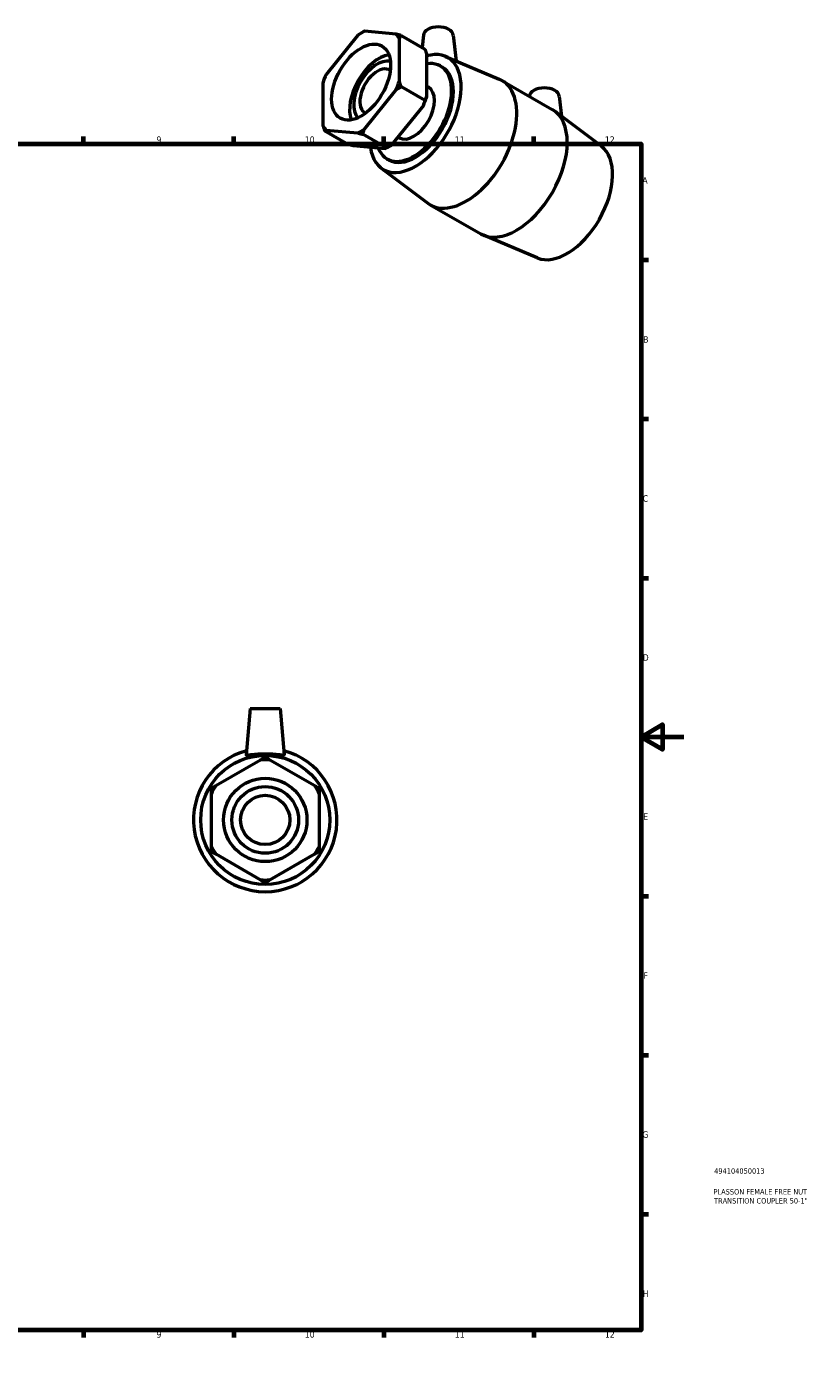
# Model space of a CAD drawing. Header units: millimetres. Extents: x 0 to 900, y -235 to 629.
# Tile 3 of 3: x 534 to 900, y 0 to 629. Entities that reach past the tile are written whole.
import ezdxf

# ---------------------------------------------------------------- set-up
doc = ezdxf.new("R2010")
doc.units = ezdxf.units.MM
for name, color, linetype, lineweight in [('Border (ANSI)', 7, 'Continuous', 70), ('Title (ISO)', 7, 'Continuous', 50), ('Visible (ANSI)', 7, 'Continuous', 50)]:
    doc.layers.add(name, color=color, linetype=linetype, lineweight=lineweight)
doc.styles.add('Note Text (ANSI)', font='tahoma.ttf')
doc.styles.add('Note Text (ISO)', font='tahoma.ttf')

# ---------------------------------------------------------------- blocks, each defined once
blk = doc.blocks.new('Borders Default Border')
at = {"layer": 'Border (ANSI)'}
for p, q in [((70.08, 574), (70.08, 577.45)), ((140.17, 574), (140.17, 577.45)), ((210.25, 574), (210.25, 577.45)), ((280.33, 574), (280.33, 577.45)), ((350.42, 574), (350.42, 577.45)), ((490.58, 574), (490.58, 577.45)), ((560.67, 574), (560.67, 577.45)), ((630.75, 574), (630.75, 577.45)), ((700.83, 574), (700.83, 577.45)), ((770.92, 574), (770.92, 577.45)), ((20, 519.75), (16.55, 519.75)), ((821, 519.75), (824.45, 519.75)), ((20, 445.5), (16.55, 445.5)), ((821, 445.5), (824.45, 445.5)), ((20, 371.25), (16.55, 371.25)), ((821, 371.25), (824.45, 371.25)), ((20, 222.75), (16.55, 222.75)), ((821, 222.75), (824.45, 222.75)), ((20, 148.5), (16.55, 148.5)), ((821, 148.5), (824.45, 148.5)), ((20, 74.25), (16.55, 74.25)), ((821, 74.25), (824.45, 74.25)), ((70.08, 20), (70.08, 16.55)), ((140.17, 20), (140.17, 16.55)), ((210.25, 20), (210.25, 16.55)), ((280.33, 20), (280.33, 16.55)), ((350.42, 20), (350.42, 16.55)), ((490.58, 20), (490.58, 16.55)), ((560.67, 20), (560.67, 16.55)), ((630.75, 20), (630.75, 16.55)), ((700.83, 20), (700.83, 16.55)), ((770.92, 20), (770.92, 16.55))]:
    blk.add_line(p, q, dxfattribs=at)
at = {"layer": 'Border (ANSI)', "flags": 128}
for points in [[(420.5, 594), (420.5, 574), (414.73, 584), (426.27, 584), (420.5, 574)], [(20, 20), (20, 574), (821, 574), (821, 20), (20, 20)], [(0, 297), (20, 297), (10, 302.77), (10, 291.23), (20, 297)], [(841, 297), (821, 297), (831, 302.77), (831, 291.23), (821, 297)], [(420.5, 0), (420.5, 20), (414.73, 10), (426.27, 10), (420.5, 20)]]:
    blk.add_lwpolyline(points, dxfattribs=at)
at = {"layer": 'Border (ANSI)', "attachment_point": 7, "style": 'Note Text (ANSI)'}
for s, insert, char_height in [('1', (34.35, 574.4), 3.05), ('2', (104.2, 574.4), 3.05), ('3', (174.26, 574.34), 3.05), ('4', (244.23, 574.4), 3.05), ('5', (314.48, 574.34), 3.05), ('6', (384.49, 574.34), 3.05), ('7', (454.6, 574.4), 3.05), ('8', (524.63, 574.33), 3.05), ('9', (594.7, 574.34), 3.05), ('10', (663.96, 574.34), 3.048), ('11', (734.04, 574.4), 3.048), ('12', (804.13, 574.4), 3.048), ('A', (16.78, 555.35), 3.05), ('A', (821.63, 555.35), 3.05), ('B', (17.15, 481.1), 3.05), ('B', (821.99, 481.1), 3.05), ('C', (16.95, 406.8), 3.05), ('C', (821.8, 406.8), 3.05), ('D', (16.96, 332.6), 3.05), ('D', (821.81, 332.6), 3.05), ('E', (17.21, 258.35), 3.05), ('E', (822.05, 258.35), 3.05), ('F', (17.29, 184.1), 3.05), ('F', (822.14, 184.1), 3.05), ('G', (16.81, 109.79), 3.05), ('G', (821.66, 109.79), 3.05), ('H', (16.97, 35.6), 3.05), ('H', (821.81, 35.6), 3.05), ('1', (34.35, 16.55), 3.05), ('2', (104.2, 16.55), 3.05), ('3', (174.26, 16.49), 3.05), ('4', (244.23, 16.55), 3.05), ('5', (314.48, 16.49), 3.05), ('6', (384.49, 16.49), 3.05), ('7', (454.6, 16.55), 3.05), ('8', (524.63, 16.48), 3.05), ('9', (594.7, 16.49), 3.05), ('10', (663.96, 16.49), 3.048), ('11', (734.04, 16.55), 3.048), ('12', (804.13, 16.55), 3.048)]:
    blk.add_mtext(s, dxfattribs=dict(at, insert=insert, char_height=char_height))
blk = doc.blocks.new('Title Blocks ISO')
at = {"layer": 'Title (ISO)', "color": 232, "true_color": 0xca0064, "style": 'Note Text (ISO)'}
for tag, p in [('PART_NUMBER_001', (34.16, 73.13)), ('DESCRIPTION_001', (33.84, 63.4)), ('DESCRIPTION_002', (34.09, 59.18))]:
    blk.add_attdef(tag, p, '', height=2.5, dxfattribs=at)

msp = doc.modelspace()

# ---------------------------------------------------------------- linework, layer by layer
at = {"layer": 'Visible (ANSI)'}
for p, q in [((688.724, 624.775), (673.902, 606.346)), ((690.181, 625.683), (690.959, 626.134)), ((706.614, 625.183), (691.792, 626.542)), ((708.148, 603.207), (708.148, 622.994)), ((708.974, 624.567), (720.05, 618.189)), ((719.334, 624.792), (718.709, 618.961)), ((733.307, 624.792), (734.601, 612.727)), ((720.876, 615.665), (720.876, 595.877)), ((727.35, 610.288), (728.19, 609.804)), ((729.646, 614.82), (754.764, 604.211)), ((756.002, 603.597), (779.572, 590.024)), ((672.368, 602.39), (672.368, 582.603)), ((691.792, 580.822), (706.614, 599.251)), ((708.974, 600.683), (720.05, 594.305)), ((720.876, 600.899), (721.677, 600.437)), ((719.342, 591.922), (704.52, 573.493)), ((768.831, 596.289), (768.823, 596.213)), ((782.805, 596.289), (783.807, 586.941)), ((802.508, 572.862), (780.724, 589.262)), ((684.27, 573.701), (673.195, 580.079)), ((673.902, 580.414), (688.724, 579.055)), ((702.16, 572.061), (691.084, 578.439)), ((701.452, 571.726), (686.63, 573.084)), ((703.063, 572.585), (702.285, 572.134)), ((707.467, 577.156), (708.07, 576.809)), ((702.398, 566.959), (703.238, 566.475)), ((699.631, 562.697), (721.414, 546.297)), ((722.567, 545.536), (746.137, 531.962)), ((772.492, 520.739), (747.374, 531.348)), ((638.484, 310.278), (636.593, 288.661)), ((638.484, 310.278), (652.484, 310.278)), ((652.484, 310.278), (654.376, 288.661)), ((643.315, 286.239), (622.354, 274.137)), ((668.615, 274.137), (647.654, 286.239)), ((620.184, 270.379), (620.184, 246.176)), ((670.784, 246.176), (670.784, 270.379)), ((622.354, 242.418), (643.315, 230.316)), ((647.654, 230.316), (668.615, 242.418))]:
    msp.add_line(p, q, dxfattribs=at)
for radius in [30.15, 19.476, 15.581, 11.5]:
    msp.add_circle((645.484, 258.278), radius, dxfattribs=at)
for radius, start, end in [(33.5, 105.087, 74.913), (28.045, 85.563209, 94.436791), (28.045, 145.563209, 154.436791), (28.045, 25.563209, 34.436791), (28.045, 205.563209, 214.436791), (28.045, 325.563209, 334.436791), (28.045, 265.563209, 274.436791)]:
    msp.add_arc((645.484, 258.278), radius, start, end, dxfattribs=at)
for centre, major_axis, ratio, start_param, end_param in [((726.321, 624.544), (7, 0), 0.5758617, 0.0616641, 3.0799285), ((690.258, 602.798), (13.996, 24.304), 0.5780931, 0.7060278, 0.8609011), ((690.258, 602.798), (13.996, 24.304), 0.5780931, 5.9420156, 6.0968888), ((715.714, 588.139), (15.046, 26.127), 0.5780931, 2.5027394, 6.8220944), ((698.659, 597.961), (9.719, 16.878), 0.5780931, 0.4450361, 2.6965566), ((697.818, 598.445), (-7.775, -13.502), 0.5780931, 3.3367646, 6.0880134), ((714.874, 588.623), (12.476, 21.665), 0.5780931, 2.7065398, 6.7202404), ((715.714, 588.139), (12.476, 21.665), 0.5780931, 3.1415927, 6.2831853), ((690.258, 602.798), (13.996, 24.304), 0.5780931, 1.7532254, 1.9080986), ((697.818, 598.445), (-5.739, -9.966), 0.5780931, 3.0859394, 6.3388386), ((739.284, 574.566), (16.718, 29.031), 0.5780931, 3.0703308, 6.3544471), ((690.258, 602.798), (-13.996, -24.304), 0.5780931, 1.7532254, 1.9080986), ((714.874, 588.623), (6.803, 11.814), 0.5780931, 3.1415927, 6.2831853), ((775.818, 596.04), (-7, 0), 0.5758617, 3.2032568, 6.2215212), ((702.986, 595.469), (13.996, 24.304), 0.5780931, 4.894818, 5.0496913), ((762.854, 560.993), (16.718, 29.031), 0.5780931, 3.1415927, 6.2831853), ((690.258, 602.798), (-13.996, -24.304), 0.5780931, 5.9420156, 6.0968888), ((690.258, 602.798), (-13.996, -24.304), 0.5780931, 0.7060278, 0.8609011), ((702.986, 595.469), (13.996, 24.304), 0.5780931, 3.9289245, 4.0024937), ((786.425, 547.42), (15.046, 26.127), 0.5780931, 3.2128545, 6.2119235)]:
    msp.add_ellipse(centre, major_axis=major_axis, ratio=ratio, start_param=start_param, end_param=end_param, dxfattribs=at)
msp.add_ellipse((690.258, 602.798), major_axis=(9.719, 16.878), ratio=0.5780931, dxfattribs=at)
for points, weights in [([(691.084, 626.206), (691.021, 626.17), (690.959, 626.134)], [1, 1.00004881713, 1.00009266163]), ([(691.792, 626.542), (691.415, 626.395), (691.084, 626.206)], [1, 1.00095849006, 1]), ([(708.974, 624.567), (707.74, 624.899), (706.614, 625.183)], [1, 1.00095849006, 1]), ([(708.148, 622.994), (708.522, 623.782), (708.974, 624.567)], [1, 1.00095849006, 1]), ([(720.05, 618.189), (720.501, 616.883), (720.876, 615.665)], [1, 1.00095849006, 1]), ([(706.614, 599.251), (707.74, 599.97), (708.974, 600.683)], [1, 1.00095849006, 1]), ([(708.974, 600.683), (708.522, 601.988), (708.148, 603.207)], [1, 1.00095849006, 1]), ([(720.05, 594.305), (719.719, 593.071), (719.342, 591.922)], [1, 1.00095849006, 1]), ([(720.876, 595.877), (720.501, 595.09), (720.05, 594.305)], [1, 1.00095849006, 1]), ([(672.368, 582.603), (672.743, 581.384), (673.195, 580.079)], [1, 1.00095849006, 1]), ([(673.195, 580.079), (673.525, 580.267), (673.902, 580.414)], [1, 1.00095849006, 1]), ([(688.724, 579.055), (689.85, 578.771), (691.084, 578.439)], [1, 1.00095849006, 1]), ([(691.084, 578.439), (691.415, 579.672), (691.792, 580.822)], [1, 1.00095849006, 1]), ([(686.63, 573.084), (685.504, 573.369), (684.27, 573.701)], [1, 1.00095849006, 1]), ([(702.16, 572.061), (701.829, 571.872), (701.452, 571.726)], [1, 1.00095849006, 1]), ([(704.52, 573.493), (703.394, 572.774), (702.16, 572.061)], [1, 1.00095849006, 1]), ([(645.484, 287.492), (644.377, 286.852), (643.315, 286.239)], [1, 1.00095849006, 1]), ([(647.654, 286.239), (646.591, 286.852), (645.484, 287.492)], [1, 1.00095849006, 1]), ([(622.354, 274.137), (621.291, 273.524), (620.184, 272.885)], [1, 1.00095849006, 1]), ([(620.184, 272.885), (620.184, 271.606), (620.184, 270.379)], [1, 1.00095849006, 1]), ([(670.784, 272.885), (669.677, 273.524), (668.615, 274.137)], [1, 1.00095849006, 1]), ([(670.784, 270.379), (670.784, 271.606), (670.784, 272.885)], [1, 1.00095849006, 1]), ([(620.184, 246.176), (620.184, 244.949), (620.184, 243.671)], [1, 1.00095849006, 1]), ([(670.784, 243.671), (670.784, 244.949), (670.784, 246.176)], [1, 1.00095849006, 1]), ([(620.184, 243.671), (621.291, 243.031), (622.354, 242.418)], [1, 1.00095849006, 1]), ([(668.615, 242.418), (669.677, 243.031), (670.784, 243.671)], [1, 1.00095849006, 1]), ([(643.315, 230.316), (644.377, 229.703), (645.484, 229.064)], [1, 1.00095849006, 1]), ([(645.484, 229.064), (646.591, 229.703), (647.654, 230.316)], [1, 1.00095849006, 1])]:
    msp.add_rational_spline(points, weights, degree=2, dxfattribs=at)
msp.add_open_spline([(654.373, 288.628), (654.342, 288.523), (654.094, 288.478), (653.155, 288.512), (652.465, 288.586), (650.895, 288.752), (649.906, 288.854), (647.748, 289.002), (646.579, 289.045), (644.389, 289.045), (643.221, 289.002), (641.063, 288.854), (640.074, 288.752), (638.504, 288.586), (637.814, 288.512), (636.875, 288.478), (636.627, 288.523), (636.593, 288.638), (636.592, 288.649), (636.593, 288.661)], degree=3, knots=[0, 0, 0, 0, 0.3262684, 0.3262684, 0.6525368, 0.6525368, 0.9810238, 0.9810238, 1.3095108, 1.3095108, 1.6379979, 1.6379979, 1.9664849, 1.9664849, 2.2927533, 2.2927533, 2.6190217, 2.6190217, 2.651629, 2.651629, 2.651629, 2.651629], dxfattribs=at)
msp.add_open_spline([(654.375, 288.661), (654.376, 288.649), (654.376, 288.638), (654.373, 288.628)], degree=3, dxfattribs=at)

# ---------------------------------------------------------------- block references
msp.add_blockref('Borders Default Border', (0, 0))
msp.add_blockref('Title Blocks ISO', (821, 20)).add_auto_attribs({'PART_NUMBER_001': '494104050013', 'DESCRIPTION_001': 'PLASSON FEMALE FREE NUT', 'DESCRIPTION_002': 'TRANSITION COUPLER 50-1"'})

doc.saveas('drawing.dxf')
